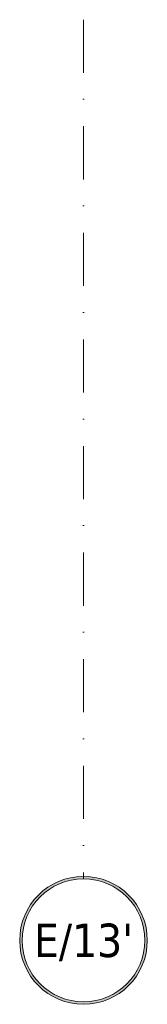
# Model space of a CAD drawing. Header units: millimetres. Extents: x -1427 to 15787, y -1578 to 5789.
# Tile 140 of 146: x 4955 to 4986, y 4841 to 5077. Entities that reach past the tile are written whole.
import ezdxf
from ezdxf.enums import TextEntityAlignment as Align

# ---------------------------------------------------------------- set-up
doc = ezdxf.new("R2010")
doc.units = ezdxf.units.MM
doc.linetypes.add('DASHDOT', pattern=[25.4, 12.7, -6.35, 0, -6.35])
doc.layers.add('0-osie-liniA', color=14, linetype='DASHDOT', lineweight=5)
doc.layers.add('0-osie-tx', color=66, linetype='Continuous', lineweight=9)
doc.styles.add('TAHOMA', font='tahoma.ttf')

# ---------------------------------------------------------------- blocks, each defined once
blk = doc.blocks.new('*U208')
h = blk.add_hatch(color=256)
edge = h.paths.add_edge_path()
edge.add_arc((0, 0), 30.6, 0, 360)
edge = h.paths.add_edge_path(flags=17)
edge.add_arc((0, 0), 29.4, 0, 360)
for radius in [30.6, 29.4]:
    blk.add_circle((0, 0), radius)
at = {"style": 'TAHOMA', "flags": 8}
blk.add_attdef('ANSICHTSNUMMER', text='', height=16, dxfattribs=at).set_placement((0, 0), align=Align.MIDDLE_CENTER)

msp = doc.modelspace()

# ---------------------------------------------------------------- linework, layer by layer
at = {"layer": '0-osie-liniA'}
msp.add_lwpolyline([(4970.54444, 5076.61989), (4970.54444, 4871.06198)], dxfattribs=at)

# ---------------------------------------------------------------- block references
at = {"layer": '0-osie-tx'}
ref = msp.add_blockref('*U208', (4970.52453, 4856.36199), dxfattribs=dict(at, xscale=0.5, yscale=0.5, zscale=0.5, rotation=180))
ref.add_attrib('ANSICHTSNUMMER', "E/13'", dxfattribs={"layer": '0', "height": 8, "style": 'TAHOMA', "flags": 8}).set_placement((4970.52453, 4856.36199), align=Align.MIDDLE_CENTER)

doc.saveas('drawing.dxf')
